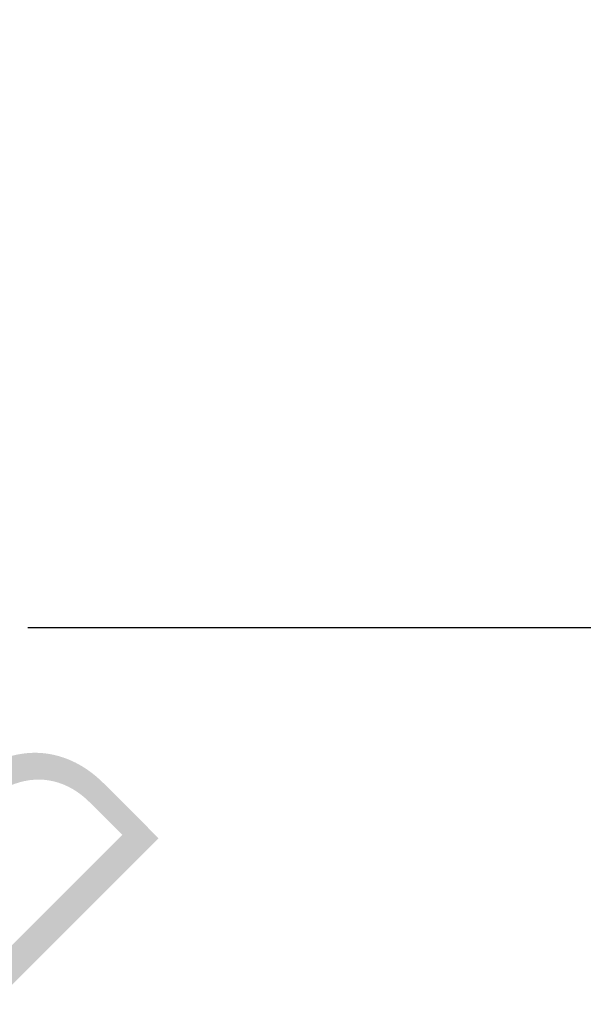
# Model space of a CAD drawing. Header units: millimetres. Extents: x -206 to 140, y -189 to 122.
# Tile 11 of 256: x -149 to -111, y -26 to 41. Entities that reach past the tile are written whole.
import ezdxf

# ---------------------------------------------------------------- set-up
doc = ezdxf.new("R2010")
doc.units = ezdxf.units.MM
doc.styles.add('Arial', font='arial.ttf', dxfattribs={"height": 14.6304})

msp = doc.modelspace()

# ---------------------------------------------------------------- linework, layer by layer
at = {"color": 1, "lineweight": 30}
for p, q in [((-123.024, 0, 19.286), (-148.896, 0, -6.586)), ((-123.024, 0, 6.586), (-148.896, 0, -19.286)), ((-87.192, 0, 6.35), (-148.152, 0, 6.35)), ((-87.192, 0, -6.35), (-148.152, 0, -6.35)), ((-135.96, 0, -6.35), (-135.96, 0, 6.35))]:
    msp.add_line(p, q, dxfattribs=at)

# ---------------------------------------------------------------- next in the draw order: texts
at = {"color": 5, "lineweight": 30, "insert": (-178.458, 3.445, 33.751), "char_height": 14.6304, "width": 99.20583, "attachment_point": 2, "rotation": 135, "line_spacing_factor": 0.941778, "style": 'Arial', "bg_fill": 3, "box_fill_scale": 1.25, "bg_fill_color": 256, "bg_fill_true_color": 13158600, "bg_fill_transparency": 0}
msp.add_mtext('Diameter', dxfattribs=at)

doc.saveas('drawing.dxf')
